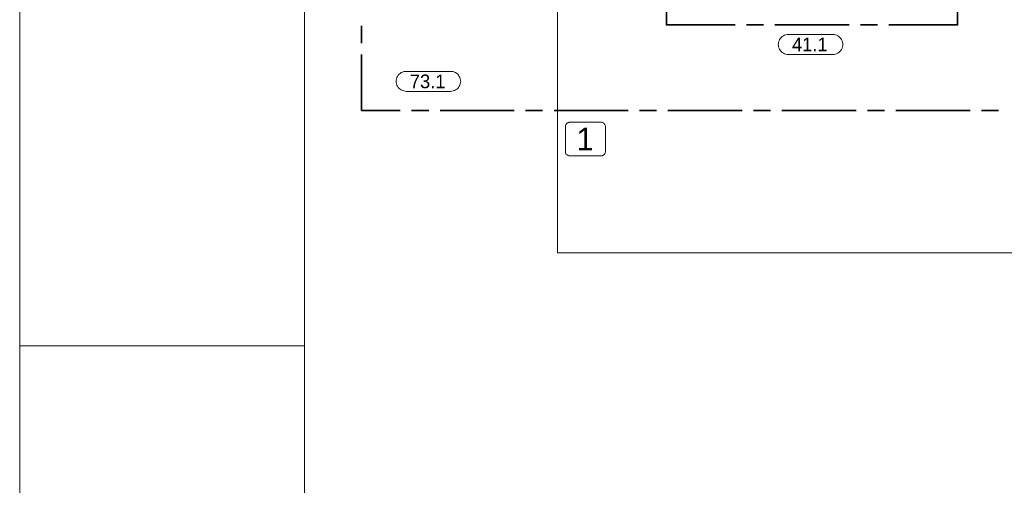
# Model space of a CAD drawing. Header units: millimetres. Extents: x 0 to 138, y 0 to 47.
# Tile 58 of 165: x 0 to 6.8, y 22.42 to 25.64. Entities that reach past the tile are written whole.
import ezdxf

# ---------------------------------------------------------------- set-up
doc = ezdxf.new("R2010")
doc.units = ezdxf.units.MM
doc.layers.add('PDF_Geomertry', color=7, linetype='Continuous')
doc.layers.add('PDF_Text', color=7, linetype='Continuous')
doc.styles.add('PDF Arial', font='txt')

msp = doc.modelspace()

# ---------------------------------------------------------------- linework, layer by layer
at = {"layer": 'PDF_Geomertry', "lineweight": 15}
for points in [[(0.0007, 0.0035), (66.2187, 0.0035), (66.2187, 46.7735), (0.0007, 46.7735), (0.0007, 0.0035)], [(1.9696, 0.3971), (65.8251, 0.3971), (65.8251, 46.3799), (1.9696, 46.3799), (1.9696, 0.3971)], [(5.6174, 25.5382), (5.6271, 25.5374), (5.6362, 25.536), (5.6446, 25.5326), (5.6529, 25.5285), (5.6604, 25.5235), (5.6674, 25.5174), (5.6737, 25.5104), (5.6785, 25.5026), (5.6826, 25.4943), (5.6862, 25.486), (5.6876, 25.4771), (5.6882, 25.4674), (5.6882, 25.4707), (5.6876, 25.4618), (5.6862, 25.4521), (5.6826, 25.4438), (5.6785, 25.4354), (5.6737, 25.4276), (5.6674, 25.4207), (5.6604, 25.4146), (5.6529, 25.4096), (5.6446, 25.4054), (5.6362, 25.4021), (5.6271, 25.4007), (5.6174, 25.3999), (5.3126, 25.3999), (5.3035, 25.4007), (5.2946, 25.4021), (5.2854, 25.4054), (5.2771, 25.4096), (5.2696, 25.4146), (5.2626, 25.4207), (5.2563, 25.4276), (5.2515, 25.4354), (5.2474, 25.4438), (5.2446, 25.4521), (5.2424, 25.4618), (5.2418, 25.4707), (5.2418, 25.4674), (5.2424, 25.4771), (5.2446, 25.486), (5.2474, 25.4943), (5.2515, 25.5026), (5.2563, 25.5104), (5.2626, 25.5174), (5.2696, 25.5235), (5.2771, 25.5285), (5.2854, 25.5326), (5.2946, 25.536), (5.3035, 25.5374), (5.3126, 25.5382), (5.6174, 25.5382)], [(2.9771, 25.2832), (2.9862, 25.2832), (2.9951, 25.2813), (3.0043, 25.2785), (3.0126, 25.2743), (3.0201, 25.2688), (3.0271, 25.2632), (3.0335, 25.2563), (3.0382, 25.2485), (3.0424, 25.2401), (3.0451, 25.2313), (3.0474, 25.2221), (3.0479, 25.2132), (3.0479, 25.216), (3.0474, 25.2068), (3.0451, 25.1979), (3.0424, 25.1888), (3.0382, 25.1804), (3.0335, 25.1729), (3.0271, 25.166), (3.0201, 25.1596), (3.0126, 25.1549), (3.0043, 25.1507), (2.9951, 25.1479), (2.9862, 25.1457), (2.9771, 25.1451), (2.6724, 25.1451), (2.6632, 25.1457), (2.6543, 25.1479), (2.6451, 25.1507), (2.6368, 25.1549), (2.6293, 25.1596), (2.6224, 25.166), (2.616, 25.1729), (2.6112, 25.1804), (2.6071, 25.1888), (2.6043, 25.1979), (2.6021, 25.2068), (2.6015, 25.216), (2.6015, 25.2132), (2.6021, 25.2221), (2.6043, 25.2313), (2.6071, 25.2401), (2.6112, 25.2485), (2.616, 25.2563), (2.6224, 25.2632), (2.6293, 25.2688), (2.6368, 25.2743), (2.6451, 25.2785), (2.6543, 25.2813), (2.6632, 25.2832), (2.6724, 25.2832), (2.9771, 25.2832)]]:
    msp.add_lwpolyline(points, close=True, dxfattribs=at)
for points in [[(18.8938, 22.2063), (18.8938, 24.029), (3.7174, 24.029), (3.7174, 27.4618)], [(0.0007, 23.3882), (1.9696, 23.3882)]]:
    msp.add_lwpolyline(points, dxfattribs=at)
at = {"layer": 'PDF_Geomertry', "lineweight": 35}
for points in [[(4.4687, 25.9063), (4.4687, 25.604), (4.9432, 25.604)], [(6.0063, 25.604), (6.4807, 25.604), (6.4807, 25.9063)], [(2.3626, 25.479), (2.3626, 25.5971)], [(5.0215, 25.604), (5.1396, 25.604)], [(5.2187, 25.604), (5.7307, 25.604)], [(5.809, 25.604), (5.9271, 25.604)], [(2.6299, 25.0132), (2.3626, 25.0132), (2.3626, 25.4007)], [(2.8265, 25.0132), (2.7085, 25.0132)], [(3.4174, 25.0132), (2.9057, 25.0132)], [(3.614, 25.0132), (3.496, 25.0132)], [(4.2049, 25.0132), (3.6932, 25.0132)], [(4.4015, 25.0132), (4.2835, 25.0132)], [(4.9918, 25.0132), (4.4799, 25.0132)], [(5.189, 25.0132), (5.071, 25.0132)], [(5.7793, 25.0132), (5.2674, 25.0132)], [(5.9765, 25.0132), (5.8585, 25.0132)], [(6.5668, 25.0132), (6.0549, 25.0132)], [(6.764, 25.0132), (6.6451, 25.0132)]]:
    msp.add_lwpolyline(points, dxfattribs=at)
at = {"layer": 'PDF_Geomertry', "lineweight": 9}
msp.add_lwpolyline([(4.016, 24.9318), (4.0201, 24.9313), (4.0243, 24.9304), (4.0279, 24.929), (4.0321, 24.9271), (4.0354, 24.9249), (4.0382, 24.9221), (4.041, 24.9193), (4.0432, 24.916), (4.0451, 24.9124), (4.0465, 24.9082), (4.0474, 24.904), (4.0474, 24.8999), (4.0474, 24.7304), (4.0474, 24.7263), (4.0465, 24.7221), (4.0451, 24.7188), (4.0432, 24.7146), (4.041, 24.711), (4.0382, 24.7082), (4.0354, 24.7054), (4.0321, 24.7035), (4.0279, 24.7012), (4.0243, 24.6999), (4.0201, 24.6993), (4.016, 24.6993), (3.8021, 24.6993), (3.7979, 24.6993), (3.7946, 24.6999), (3.7904, 24.7012), (3.7868, 24.7035), (3.7835, 24.7054), (3.7799, 24.7082), (3.7771, 24.711), (3.7751, 24.7146), (3.7729, 24.7188), (3.7724, 24.7221), (3.771, 24.7263), (3.771, 24.7304), (3.771, 24.8999), (3.771, 24.904), (3.7724, 24.9082), (3.7729, 24.9124), (3.7751, 24.916), (3.7771, 24.9193), (3.7799, 24.9221), (3.7835, 24.9249), (3.7868, 24.9271), (3.7904, 24.929), (3.7946, 24.9304), (3.7979, 24.9313), (3.8021, 24.9318), (4.016, 24.9318)], close=True, dxfattribs=at)

# ---------------------------------------------------------------- texts
at = {"layer": 'PDF_Text', "attachment_point": 7, "style": 'PDF Arial'}
for s, insert, char_height in [('41.1', (5.3368, 25.4221), 0.09445), ('73.1', (2.6965, 25.1657), 0.09445), ('1', (3.8479, 24.7368), 0.1573)]:
    msp.add_mtext(s, dxfattribs=dict(at, insert=insert, char_height=char_height))

doc.saveas('drawing.dxf')
